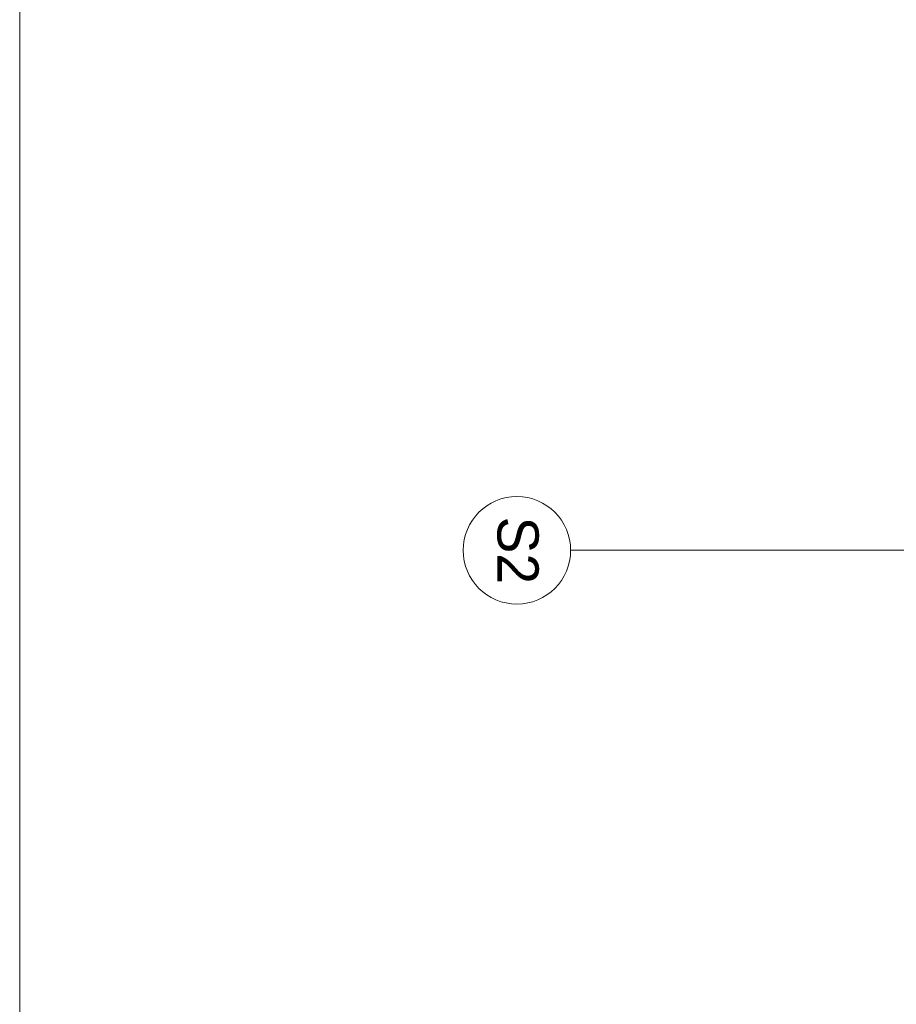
# Model space of a CAD drawing. Extents: x -613240 to -325500, y -25863 to 152403.
# Tile 159 of 254: x -435640 to -430747, y 68686 to 74180. Entities that reach past the tile are written whole.
import ezdxf

# ---------------------------------------------------------------- set-up
doc = ezdxf.new("R2010")
doc.units = 0
doc.header["$MEASUREMENT"] = 0
doc.layers.add('Arch opisy', color=7, linetype='Continuous')
for name, color, linetype, lineweight in [('Arch opisy_Nr_Pióra__1', 7, 'Continuous', 25), ('Arch opisy_Nr_Pióra__21', 7, 'Continuous', 9), ('ARCH TABELA_Nr_Pióra__21', 7, 'Continuous', 9)]:
    doc.layers.add(name, color=color, linetype=linetype, lineweight=lineweight)
doc.styles.add('GENERATED_STYLE_5', font='txt')

# ---------------------------------------------------------------- blocks, each defined once
blk = doc.blocks.new('Linia_160', base_point=(-430484.9, 71219.3))
at = {"layer": 'Arch opisy_Nr_Pióra__21', "linetype": 'Continuous'}
blk.add_line((-430484.9, 71219.3), (-432564.7, 71219.3), dxfattribs=at)
blk.add_circle((-432864.7, 71219.3), 300, dxfattribs=at)

msp = doc.modelspace()

# ---------------------------------------------------------------- linework, layer by layer
at = {"layer": 'ARCH TABELA_Nr_Pióra__21', "linetype": 'Continuous'}
msp.add_line((-435639.9, 79902.6), (-435639.9, 51452.6), dxfattribs=at)

# ---------------------------------------------------------------- block references
at = {"layer": 'Arch opisy', "linetype": 'Continuous'}
msp.add_blockref('Linia_160', (-430484.9, 71219.3), dxfattribs=at)

# ---------------------------------------------------------------- texts
at = {"layer": 'Arch opisy_Nr_Pióra__1', "linetype": 'Continuous', "insert": (-432743.4, 71219.3), "char_height": 230, "attachment_point": 2, "rotation": 270, "style": 'GENERATED_STYLE_5'}
msp.add_mtext('{S2}', dxfattribs=at)

doc.saveas('drawing.dxf')
